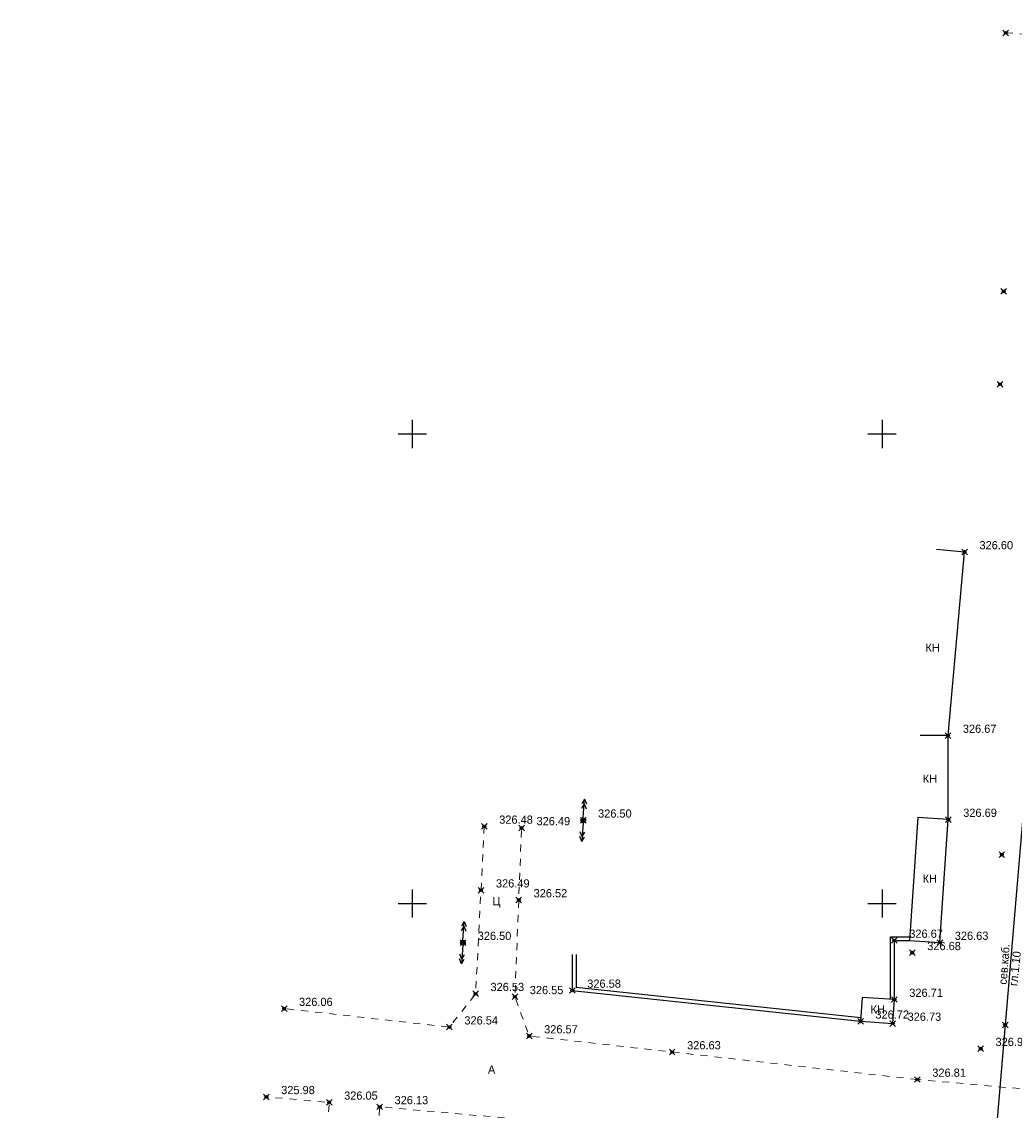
# Model space of a CAD drawing. Header units: metres. Extents: x 707528 to 709248, y 4308395 to 4311045.
# Tile 67 of 104: x 708137 to 708243, y 4309923 to 4310039. Entities that reach past the tile are written whole.
import ezdxf

# ---------------------------------------------------------------- set-up
doc = ezdxf.new("R2010")
doc.units = ezdxf.units.M
doc.header["$LTSCALE"] = 0.5
doc.header["$PDMODE"] = 35
doc.header["$PDSIZE"] = 0.3
doc.linetypes.add('Auto_Street_NotBorder_Line_m1', pattern=[3, 1.5, -1.5])
doc.linetypes.add('ДОРОГИ_СТРОЯЩ', pattern=[9, 8, -1])
for name, color, linetype in [('(001) Сетка', 92, 'Continuous'), ('(004) Точки рельефа', 7, 'Continuous'), ('(007) Здания', 7, 'Continuous'), ('(019) Связь', 3, 'ИК_КАБ_СВЯЗИ'), ('(022) Возд. Линии', 7, 'Continuous'), ('(025) Дорога', 7, 'Continuous'), ('(040) Ограда', 7, 'Continuous')]:
    doc.layers.add(name, color=color, linetype=linetype)
doc.layers.add('AUTO#_ROADS_EXIST_L', color=7, linetype='Continuous', lineweight=15, true_color=0x000000)
doc.styles.add('BM-431', font='txt')
doc.styles.add('D-431', font='txt')
doc.styles.add('P-131', font='txt')
doc.styles.get("Standard").update_dxf_attribs({"font": 'txt.shx'})
doc.linetypes.add('ИК_КАБ_СВЯЗИ', pattern='A,4,["o",Standard,S=0.5,R=0,X=0,Y=-0.125],4,-2', length=10)
doc.linetypes.add('ОГРАДА_ГЛИН', pattern='A,4,["|",Standard,S=0.8,R=0,X=0,Y=-0.8],0.5,["|",Standard,S=0.8,R=0,X=0,Y=-0.8],3.5', length=8)

# ---------------------------------------------------------------- blocks, each defined once
blk = doc.blocks.new('Setka')
at = {"layer": '(001) Сетка'}
for p, q in [((0, 1.5), (0, -1.5)), ((-1.5, 0), (1.5, 0))]:
    blk.add_line(p, q, dxfattribs=at)
blk = doc.blocks.new('strela1')
at = {"layer": '(022) Возд. Линии'}
for p, q in [((-2, 0), (-1.5, 0.25)), ((0, 0), (-2, 0)), ((-2, 0), (-1.5, -0.25)), ((-1.5, 0), (-1, 0.25)), ((-1.5, 0), (-1, -0.25))]:
    blk.add_line(p, q, dxfattribs=at)
blk = doc.blocks.new('strela2')
at = {"layer": '(022) Возд. Линии'}
for p, q in [((0, 0), (2, 0)), ((1.5, 0), (1, 0.25)), ((1.5, 0), (1, -0.25)), ((2, 0), (1.5, 0.25)), ((2, 0), (1.5, -0.25))]:
    blk.add_line(p, q, dxfattribs=at)
blk = doc.blocks.new('STOLB')
at = {"layer": '(022) Возд. Линии'}
blk.add_circle((0, 0), 0.25, dxfattribs=at)

msp = doc.modelspace()

# ---------------------------------------------------------------- linework, layer by layer
at = {"layer": '(007) Здания', "elevation": 329.58, "flags": 128}
for points in [[(708235.51, 4309963.11), (708237.24, 4309982.66), (708234.25, 4309982.93)], [(708235.51, 4309954.16), (708235.51, 4309963.11), (708232.51, 4309963.11)]]:
    msp.add_lwpolyline(points, dxfattribs=at)
at = {"layer": '(007) Здания', "elevation": 329.58}
for points in [[(708231.38, 4309941.29), (708234.62, 4309941.07), (708235.51, 4309954.16), (708232.27, 4309954.38)], [(708226.17, 4309932.68), (708229.6, 4309932.44), (708229.77, 4309935), (708226.34, 4309935.23)]]:
    msp.add_lwpolyline(points, close=True, dxfattribs=at)
at = {"layer": '(019) Связь', "elevation": 324.52, "flags": 128}
msp.add_lwpolyline([(708317.15, 4310791), (708301.02, 4310609.69), (708256.74, 4310111.97), (708241.57, 4309932.29), (708189.21, 4309312.33), (708166.33, 4308981.07), (708160.32, 4308915.54), (708146.62, 4308758.23), (708137.03, 4308632.5), (708137.03, 4308632.5), (708137.03, 4308632.5), (708136.9, 4308567.22), (708136.89, 4308563.9)], dxfattribs=at)
at = {"layer": '(040) Ограда', "linetype": 'ОГРАДА_ГЛИН', "elevation": 329.58, "flags": 128}
for points in [[(708229.37, 4309935), (708229.37, 4309941.69), (708231.38, 4309941.69)], [(708195.89, 4309939.79), (708195.89, 4309936.32), (708226.21, 4309933.07)]]:
    msp.add_lwpolyline(points, dxfattribs=at)
at = {"layer": '(040) Ограда', "elevation": 329.58, "flags": 128}
for points in [[(708229.77, 4309935), (708229.77, 4309941.29), (708231.38, 4309941.29)], [(708195.49, 4309939.79), (708195.49, 4309935.96), (708226.17, 4309932.68)]]:
    msp.add_lwpolyline(points, dxfattribs=at)
at = {"color": 0, "linetype": 'ByBlock', "lineweight": -2, "transparency": 16777216}
for p in [(708241.63, 4310037.95, 326.37), (708241.41, 4310010.43, 326.5), (708241.02, 4310000.53, 326.55), (708237.24, 4309982.66, 326.6), (708237.24, 4309982.66, 326.6), (708235.47, 4309963.11, 326.67), (708235.47, 4309963.11, 326.67), (708196.65, 4309954.09, 326.5), (708235.51, 4309954.16, 326.69), (708186.12, 4309953.43, 326.48), (708190.09, 4309953.27, 326.49), (708241.21, 4309950.43, 326.75), (708185.77, 4309946.64, 326.49), (708189.79, 4309945.6, 326.52), (708183.84, 4309941.05, 326.5), (708229.77, 4309941.29, 326.67), (708234.62, 4309941.07, 326.63), (708231.68, 4309939.98, 326.68), (708185.2, 4309935.61, 326.53), (708189.38, 4309935.29, 326.55), (708195.49, 4309935.96, 326.58), (708164.82, 4309934.03, 326.06), (708229.77, 4309935, 326.71), (708182.41, 4309932.06, 326.54), (708226.17, 4309932.68, 326.72), (708229.6, 4309932.44, 326.73), (708241.57, 4309932.29, 326.68), (708190.91, 4309931.11, 326.57), (708206.12, 4309929.4, 326.63), (708238.96, 4309929.76, 326.93), (708232.23, 4309926.48, 326.81), (708232.23, 4309926.48, 326.81), (708162.92, 4309924.63, 325.98), (708169.61, 4309924.04, 326.05), (708174.99, 4309923.57, 326.13)]:
    msp.add_point(p, dxfattribs=at)
at = {"layer": 'AUTO#_ROADS_EXIST_L', "linetype": 'Auto_Street_NotBorder_Line_m1', "lineweight": 15, "elevation": -0.3, "flags": 128}
msp.add_lwpolyline([(708241.63, 4310037.95), (708264.58, 4310036.57), (708270.34, 4310033.36), (708266.78, 4309996.35), (708263.3, 4309953.7), (708261.48, 4309932.24), (708255.87, 4309928.5), (708249.03, 4309924.98), (708232.23, 4309926.48)], dxfattribs=at)
at = {"layer": 'AUTO#_ROADS_EXIST_L', "color": 0, "linetype": 'Auto_Street_NotBorder_Line_m1', "lineweight": 15, "elevation": 329.58, "flags": 128}
for points in [[(708186.12, 4309953.43), (708185.2, 4309935.61), (708182.41, 4309932.06), (708164.82, 4309934.03)], [(708232.23, 4309926.48), (708190.91, 4309931.11), (708189.38, 4309935.29), (708190.1, 4309953.5)], [(708168.32, 4309905.06), (708169.61, 4309924.04), (708162.92, 4309924.63)], [(708231.32, 4309916.27), (708191, 4309922.15), (708174.99, 4309923.57), (708173.7, 4309904.69)]]:
    msp.add_lwpolyline(points, dxfattribs=at)

# ---------------------------------------------------------------- block references
at = {"layer": '(001) Сетка'}
for p in [(708178.46, 4309995.23), (708228.46, 4309995.23), (708178.46, 4309945.23), (708228.46, 4309945.23)]:
    msp.add_blockref('Setka', p, dxfattribs=at)
at = {"layer": '(022) Возд. Линии'}
for name, p, rotation in [('strela1', (708196.66, 4309954.34, 329.58), 266.4899034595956), ('strela2', (708196.63, 4309953.84, 329.58), 266.4344017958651), ('strela1', (708183.85, 4309941.3, 329.58), 266.4899034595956), ('strela2', (708183.82, 4309940.8, 329.58), 266.4344017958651)]:
    msp.add_blockref(name, p, dxfattribs=dict(at, rotation=rotation))
for p in [(708196.65, 4309954.09, 329.58), (708183.84, 4309941.05, 329.58)]:
    msp.add_blockref('STOLB', p, dxfattribs=at)

# ---------------------------------------------------------------- texts
at = {"layer": '(004) Точки рельефа', "style": 'D-431'}
for s, p in [('326.60', (708238.83, 4309982.95, 326.6)), ('326.67', (708237.06, 4309963.4, 326.67)), ('326.68', (708233.27, 4309940.26, 326.68)), ('326.93', (708240.54, 4309930.05, 326.93)), ('326.81', (708233.81, 4309926.77, 326.81))]:
    msp.add_text(s, height=0.875, dxfattribs=at).set_placement(p)
at = {"layer": '(004) Точки рельефа', "color": 18, "true_color": 0x000000, "style": 'D-431'}
for s, p in [('326.60', (708238.83, 4309982.95, 326.6)), ('326.67', (708237.06, 4309963.4, 326.67)), ('326.50', (708198.23, 4309954.37, 326.5)), ('326.69', (708237.1, 4309954.45, 326.69)), ('326.48', (708187.71, 4309953.72, 326.48)), ('326.49', (708191.68, 4309953.56, 326.49)), ('326.49', (708187.36, 4309946.93, 326.49)), ('326.52', (708191.37, 4309945.88, 326.52)), ('326.67', (708231.36, 4309941.57, 326.67)), ('326.50', (708185.42, 4309941.34, 326.5)), ('326.63', (708236.2, 4309941.35, 326.63)), ('326.53', (708186.78, 4309935.9, 326.53)), ('326.58', (708197.08, 4309936.25, 326.58)), ('326.55', (708190.96, 4309935.57, 326.55)), ('326.71', (708231.36, 4309935.28, 326.71)), ('326.06', (708166.4, 4309934.31, 326.06)), ('326.54', (708184, 4309932.34, 326.54)), ('326.72', (708227.75, 4309932.96, 326.72)), ('326.73', (708231.18, 4309932.73, 326.73)), ('326.57', (708192.49, 4309931.39, 326.57)), ('326.63', (708207.71, 4309929.69, 326.63)), ('326.81', (708233.81, 4309926.77, 326.81)), ('325.98', (708164.5, 4309924.92, 325.98)), ('326.05', (708171.2, 4309924.33, 326.05)), ('326.13', (708176.57, 4309923.85, 326.13))]:
    msp.add_text(s, height=0.875, dxfattribs=at).set_placement(p)
at = {"layer": '(007) Здания', "style": 'P-131'}
for p in [(708233.08, 4309972.03, 329.58), (708232.79, 4309958.08, 329.58), (708232.78, 4309947.43, 329.58), (708227.23, 4309933.5, 329.58)]:
    msp.add_text('КН', height=0.88, dxfattribs=at).set_placement(p)
at = {"layer": '(019) Связь', "color": 0, "linetype": 'Continuous', "style": 'D-431'}
for s, rotation, p in [('сев.каб.', 85.462, (708241.72, 4309936.56, -0.3)), ('гл.1.10', 83.7495, (708242.85, 4309936.4, -0.3))]:
    msp.add_text(s, height=0.875, rotation=rotation, dxfattribs=at).set_placement(p)
at = {"layer": '(025) Дорога', "linetype": 'ДОРОГИ_СТРОЯЩ', "style": 'BM-431'}
for s, p in [('Ц', (708186.98, 4309945.04, 329.58)), ('A', (708186.51, 4309927.1, 329.58))]:
    msp.add_text(s, height=0.875, dxfattribs=at).set_placement(p)

doc.saveas('drawing.dxf')
